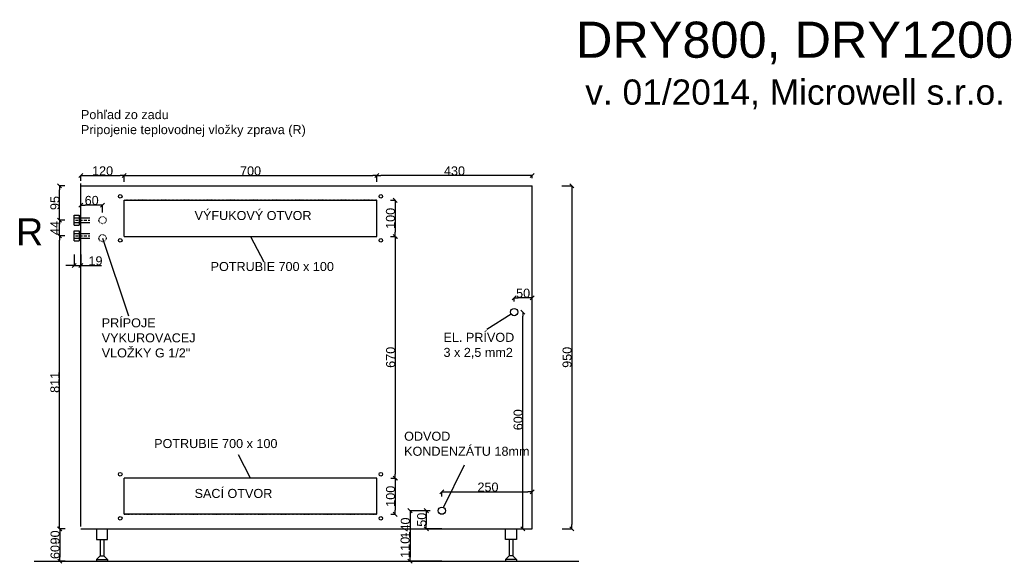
# Model space of a CAD drawing. Extents: x -170 to 4180, y -66 to 2750.
# Tile 5 of 6: x -170 to 2558, y 1244 to 2750. Entities that reach past the tile are written whole.
import ezdxf

# ---------------------------------------------------------------- set-up
doc = ezdxf.new("R2010")
doc.units = 0
doc.header["$MEASUREMENT"] = 0
doc.linetypes.add('Achse', pattern=[11.5, 0, -4, 7.5, 0])
doc.linetypes.add('Hustě  tečkovaná', pattern=[3.75, 1.25, -2.5])
for name, color, linetype in [('Oblouky a kružnice', 7, 'Continuous'), ('Textové bloky', 7, 'Continuous'), ('Čáry', 7, 'Continuous')]:
    doc.layers.add(name, color=color, linetype=linetype)
doc.styles.add('GENERATED_STYLE_1', font='ARIAL.ttf')
doc.styles.add('GENERATED_STYLE_2', font='ARIAL.ttf')
doc.dimstyles.new('Peter', dxfattribs={"dimtxt": 25, "dimasz": 11.4, "dimexe": 0.18, "dimexo": 0, "dimgap": 0.09, "dimtad": 1, "dimdec": 0, "dimlfac": 0.9995, "dimzin": 0, "dimdsep": 46, "dimtxsty": 'GENERATED_STYLE_1', "dimblk": 'ARROWHEAD_6', "dimblk1": 'ARROWHEAD_6', "dimblk2": 'ARROWHEAD_6', "dimcen": 0.09, "dimclrd": 7, "dimclre": 7, "dimclrt": 7, "dimazin": 0, "dimtfac": 1, "dimtdec": 4, "dimtmove": 0, "dimatfit": 0, "dimfxl": 0, "dimtolj": 1, "dimtzin": 0, "dimarcsym": 0})

# ---------------------------------------------------------------- blocks, each defined once
blk = doc.blocks.new('ARROWHEAD_6')
at = {"color": 0, "linetype": 'Continuous'}
for p, q in [((0, 0), (-1, 0)), ((-0.5, -0.5), (0.5, 0.5))]:
    blk.add_line(p, q, dxfattribs=at)
blk = doc.blocks.new('*D54')
at = {"color": 7, "linetype": 'Continuous', "lineweight": -2}
for p, q in [((-44.1, 1340), (-58.8, 1340)), ((-58.7, 1328.6), (-58.7, 1261.4)), ((-44.1, 1250), (-58.8, 1250))]:
    blk.add_line(p, q, dxfattribs=at)
at = {"layer": 'Defpoints', "color": 0}
for p in [(-44.1, 1340), (-58.7, 1250), (-44.1, 1250)]:
    blk.add_point(p, dxfattribs=at)
at = {"color": 7, "lineweight": -2, "xscale": 11.4, "yscale": 11.4, "zscale": 11.4}
for p, rotation in [((-58.7, 1340), 90), ((-58.7, 1250), 270)]:
    blk.add_blockref('ARROWHEAD_6', p, dxfattribs=dict(at, rotation=rotation))
at = {"color": 7, "linetype": 'Continuous', "lineweight": 0, "insert": (-71.5, 1316), "char_height": 25, "attachment_point": 5, "rotation": 90, "style": 'GENERATED_STYLE_1'}
blk.add_mtext('\\A1;90', dxfattribs=at)
blk = doc.blocks.new('*D55')
at = {"color": 7, "linetype": 'Continuous', "lineweight": -2}
for p, q in [((-44.7, 2151.4), (-59.6, 2151.4)), ((-59.4, 1351.4), (-59.4, 2140)), ((-44.1, 1340), (-59.6, 1340))]:
    blk.add_line(p, q, dxfattribs=at)
at = {"layer": 'Defpoints', "color": 0}
for p in [(-59.4, 2151.4), (-44.7, 2151.4), (-44.1, 1340)]:
    blk.add_point(p, dxfattribs=at)
at = {"color": 7, "lineweight": -2, "xscale": 11.4, "yscale": 11.4, "zscale": 11.4}
for p, rotation in [((-59.4, 2151.4), 90), ((-59.4, 1340), 270)]:
    blk.add_blockref('ARROWHEAD_6', p, dxfattribs=dict(at, rotation=rotation))
at = {"color": 7, "linetype": 'Continuous', "lineweight": 0, "insert": (-72.2, 1745.7), "char_height": 25, "attachment_point": 5, "rotation": 90, "style": 'GENERATED_STYLE_1'}
blk.add_mtext('\\A1;811', dxfattribs=at)
blk = doc.blocks.new('*D56')
at = {"color": 7, "linetype": 'Continuous', "lineweight": -2}
for p, q in [((-44.5, 2195), (-59.7, 2195)), ((-59.5, 2162.8), (-59.5, 2183.6)), ((-44.3, 2151.4), (-59.7, 2151.4))]:
    blk.add_line(p, q, dxfattribs=at)
at = {"layer": 'Defpoints', "color": 0}
for p in [(-59.5, 2195), (-44.5, 2195), (-44.3, 2151.4)]:
    blk.add_point(p, dxfattribs=at)
at = {"color": 7, "lineweight": -2, "xscale": 11.4, "yscale": 11.4, "zscale": 11.4}
for p, rotation in [((-59.5, 2195), 90), ((-59.5, 2151.4), 270)]:
    blk.add_blockref('ARROWHEAD_6', p, dxfattribs=dict(at, rotation=rotation))
at = {"color": 7, "linetype": 'Continuous', "lineweight": 0, "insert": (-72.1, 2173.2), "char_height": 25, "attachment_point": 5, "rotation": 90, "style": 'GENERATED_STYLE_1'}
blk.add_mtext('\\A1;44', dxfattribs=at)
blk = doc.blocks.new('*D57')
at = {"color": 7, "linetype": 'Continuous', "lineweight": -2}
for p, q in [((-44.5, 2290), (-59.4, 2290)), ((-59.2, 2206.4), (-59.2, 2278.6)), ((-44.5, 2195), (-59.4, 2195))]:
    blk.add_line(p, q, dxfattribs=at)
at = {"layer": 'Defpoints', "color": 0}
for p in [(-59.2, 2290), (-44.5, 2290), (-44.5, 2195)]:
    blk.add_point(p, dxfattribs=at)
at = {"color": 7, "lineweight": -2, "xscale": 11.4, "yscale": 11.4, "zscale": 11.4}
for p, rotation in [((-59.2, 2290), 90), ((-59.2, 2195), 270)]:
    blk.add_blockref('ARROWHEAD_6', p, dxfattribs=dict(at, rotation=rotation))
at = {"color": 7, "linetype": 'Continuous', "lineweight": 0, "insert": (-72.1, 2242.5), "char_height": 25, "attachment_point": 5, "rotation": 90, "style": 'GENERATED_STYLE_1'}
blk.add_mtext('\\A1;95', dxfattribs=at)
blk = doc.blocks.new('*D58')
at = {"color": 7, "linetype": 'Continuous', "lineweight": -2}
for p, q in [((0, 2195), (0, 2236.9)), ((48.3, 2236.7), (11.4, 2236.7)), ((59.7, 2216), (59.7, 2236.9))]:
    blk.add_line(p, q, dxfattribs=at)
at = {"layer": 'Defpoints', "color": 0}
for p in [(0, 2236.7), (59.7, 2216), (0, 2195)]:
    blk.add_point(p, dxfattribs=at)
at = {"color": 7, "lineweight": -2, "xscale": 11.4, "yscale": 11.4, "zscale": 11.4, "rotation": 180}
blk.add_blockref('ARROWHEAD_6', (0, 2236.7), dxfattribs=at)
at = {"color": 7, "lineweight": -2, "xscale": 11.4, "yscale": 11.4, "zscale": 11.4}
blk.add_blockref('ARROWHEAD_6', (59.7, 2236.7), dxfattribs=at)
at = {"color": 7, "linetype": 'Continuous', "lineweight": 0, "insert": (29.8, 2249.6), "char_height": 25, "attachment_point": 5, "style": 'GENERATED_STYLE_1'}
blk.add_mtext('\\A1;60', dxfattribs=at)
blk = doc.blocks.new('*D59')
at = {"color": 7, "linetype": 'Continuous', "lineweight": -2}
for p, q in [((0, 2304.4), (0, 2318.8)), ((11.4, 2318.6), (108.6, 2318.6)), ((120, 2301.6), (120, 2318.8))]:
    blk.add_line(p, q, dxfattribs=at)
at = {"layer": 'Defpoints', "color": 0}
for p in [(0, 2304.4), (120, 2318.6), (120, 2301.6)]:
    blk.add_point(p, dxfattribs=at)
at = {"color": 7, "lineweight": -2, "xscale": 11.4, "yscale": 11.4, "zscale": 11.4, "rotation": 180}
blk.add_blockref('ARROWHEAD_6', (0, 2318.6), dxfattribs=at)
at = {"color": 7, "lineweight": -2, "xscale": 11.4, "yscale": 11.4, "zscale": 11.4}
blk.add_blockref('ARROWHEAD_6', (120, 2318.6), dxfattribs=at)
at = {"color": 7, "linetype": 'Continuous', "lineweight": 0, "insert": (60, 2331.5), "char_height": 25, "attachment_point": 5, "style": 'GENERATED_STYLE_1'}
blk.add_mtext('\\A1;120', dxfattribs=at)
blk = doc.blocks.new('*D60')
at = {"color": 7, "linetype": 'Continuous', "lineweight": -2}
for p, q in [((120, 2318.6), (120, 2318.8)), ((131.4, 2318.6), (808.6, 2318.6)), ((820, 2301.6), (820, 2318.8))]:
    blk.add_line(p, q, dxfattribs=at)
at = {"layer": 'Defpoints', "color": 0}
for p in [(120, 2318.6), (820, 2318.6), (820, 2301.6)]:
    blk.add_point(p, dxfattribs=at)
at = {"color": 7, "lineweight": -2, "xscale": 11.4, "yscale": 11.4, "zscale": 11.4, "rotation": 180}
blk.add_blockref('ARROWHEAD_6', (120, 2318.6), dxfattribs=at)
at = {"color": 7, "lineweight": -2, "xscale": 11.4, "yscale": 11.4, "zscale": 11.4}
blk.add_blockref('ARROWHEAD_6', (820, 2318.6), dxfattribs=at)
at = {"color": 7, "linetype": 'Continuous', "lineweight": 0, "insert": (470, 2331.4), "char_height": 25, "attachment_point": 5, "style": 'GENERATED_STYLE_1'}
blk.add_mtext('\\A1;700', dxfattribs=at)
blk = doc.blocks.new('*D61')
at = {"color": 7, "linetype": 'Continuous', "lineweight": -2}
for p, q in [((820, 2318.6), (820, 2318.8)), ((1238.6, 2318.6), (831.4, 2318.6)), ((1250, 2311.6), (1250, 2318.8))]:
    blk.add_line(p, q, dxfattribs=at)
at = {"layer": 'Defpoints', "color": 0}
for p in [(820, 2318.6), (820, 2318.6), (1250, 2311.6)]:
    blk.add_point(p, dxfattribs=at)
at = {"color": 7, "lineweight": -2, "xscale": 11.4, "yscale": 11.4, "zscale": 11.4, "rotation": 180}
blk.add_blockref('ARROWHEAD_6', (820, 2318.6), dxfattribs=at)
at = {"color": 7, "lineweight": -2, "xscale": 11.4, "yscale": 11.4, "zscale": 11.4}
blk.add_blockref('ARROWHEAD_6', (1250, 2318.6), dxfattribs=at)
at = {"color": 7, "linetype": 'Continuous', "lineweight": 0, "insert": (1035, 2331.4), "char_height": 25, "attachment_point": 5, "style": 'GENERATED_STYLE_1'}
blk.add_mtext('\\A1;430', dxfattribs=at)
blk = doc.blocks.new('*D62')
at = {"color": 7, "linetype": 'Continuous', "lineweight": -2}
for p, q in [((858.1, 2250), (870.7, 2250)), ((870.6, 2238.6), (870.6, 2161.4)), ((858.1, 2150), (870.7, 2150))]:
    blk.add_line(p, q, dxfattribs=at)
at = {"layer": 'Defpoints', "color": 0}
for p in [(858.1, 2250), (858.1, 2150), (870.6, 2150)]:
    blk.add_point(p, dxfattribs=at)
at = {"color": 7, "lineweight": -2, "xscale": 11.4, "yscale": 11.4, "zscale": 11.4}
for p, rotation in [((870.6, 2250), 90), ((870.6, 2150), 270)]:
    blk.add_blockref('ARROWHEAD_6', p, dxfattribs=dict(at, rotation=rotation))
at = {"color": 7, "linetype": 'Continuous', "lineweight": 0, "insert": (857.7, 2200), "char_height": 25, "attachment_point": 5, "rotation": 90, "style": 'GENERATED_STYLE_1'}
blk.add_mtext('\\A1;100', dxfattribs=at)
blk = doc.blocks.new('*D63')
at = {"color": 7, "linetype": 'Continuous', "lineweight": -2}
for p, q in [((858.3, 2150), (871.1, 2150)), ((871, 2138.6), (871, 1491.4)), ((858.3, 1480), (871.1, 1480))]:
    blk.add_line(p, q, dxfattribs=at)
at = {"layer": 'Defpoints', "color": 0}
for p in [(858.3, 2150), (858.3, 1480), (871, 1480)]:
    blk.add_point(p, dxfattribs=at)
at = {"color": 7, "lineweight": -2, "xscale": 11.4, "yscale": 11.4, "zscale": 11.4}
for p, rotation in [((871, 2150), 90), ((871, 1480), 270)]:
    blk.add_blockref('ARROWHEAD_6', p, dxfattribs=dict(at, rotation=rotation))
at = {"color": 7, "linetype": 'Continuous', "lineweight": 0, "insert": (858.1, 1815), "char_height": 25, "attachment_point": 5, "rotation": 90, "style": 'GENERATED_STYLE_1'}
blk.add_mtext('\\A1;670', dxfattribs=at)
blk = doc.blocks.new('*D64')
at = {"color": 7, "linetype": 'Continuous', "lineweight": -2}
for p, q in [((858.3, 1480), (870.9, 1480)), ((870.7, 1468.6), (870.7, 1391.4)), ((858.2, 1380), (870.9, 1380))]:
    blk.add_line(p, q, dxfattribs=at)
at = {"layer": 'Defpoints', "color": 0}
for p in [(858.3, 1480), (858.2, 1380), (870.7, 1380)]:
    blk.add_point(p, dxfattribs=at)
at = {"color": 7, "lineweight": -2, "xscale": 11.4, "yscale": 11.4, "zscale": 11.4}
for p, rotation in [((870.7, 1480), 90), ((870.7, 1380), 270)]:
    blk.add_blockref('ARROWHEAD_6', p, dxfattribs=dict(at, rotation=rotation))
at = {"color": 7, "linetype": 'Continuous', "lineweight": 0, "insert": (857.9, 1430), "char_height": 25, "attachment_point": 5, "rotation": 90, "style": 'GENERATED_STYLE_1'}
blk.add_mtext('\\A1;100', dxfattribs=at)
blk = doc.blocks.new('*D65')
at = {"color": 7, "linetype": 'Continuous', "lineweight": -2}
for p, q in [((1000, 1429.5), (1000, 1442.6)), ((1011.4, 1442.4), (1238.6, 1442.4)), ((1250, 1390), (1250, 1442.6))]:
    blk.add_line(p, q, dxfattribs=at)
at = {"layer": 'Defpoints', "color": 0}
for p in [(1000, 1429.5), (1250, 1442.4), (1250, 1390)]:
    blk.add_point(p, dxfattribs=at)
at = {"color": 7, "lineweight": -2, "xscale": 11.4, "yscale": 11.4, "zscale": 11.4, "rotation": 180}
blk.add_blockref('ARROWHEAD_6', (1000, 1442.4), dxfattribs=at)
at = {"color": 7, "lineweight": -2, "xscale": 11.4, "yscale": 11.4, "zscale": 11.4}
blk.add_blockref('ARROWHEAD_6', (1250, 1442.4), dxfattribs=at)
at = {"color": 7, "linetype": 'Continuous', "lineweight": 0, "insert": (1127.8, 1455.3), "char_height": 25, "attachment_point": 5, "style": 'GENERATED_STYLE_1'}
blk.add_mtext('\\A1;250', dxfattribs=at)
blk = doc.blocks.new('*D66')
at = {"color": 7, "linetype": 'Continuous', "lineweight": -2}
for p, q in [((967.6, 1390), (956.9, 1390)), ((957, 1378.6), (957, 1351.4)), ((1000, 1340), (956.9, 1340))]:
    blk.add_line(p, q, dxfattribs=at)
at = {"layer": 'Defpoints', "color": 0}
for p in [(967.6, 1390), (957, 1340), (1000, 1340)]:
    blk.add_point(p, dxfattribs=at)
at = {"color": 7, "lineweight": -2, "xscale": 11.4, "yscale": 11.4, "zscale": 11.4}
for p, rotation in [((957, 1390), 90), ((957, 1340), 270)]:
    blk.add_blockref('ARROWHEAD_6', p, dxfattribs=dict(at, rotation=rotation))
at = {"color": 7, "linetype": 'Continuous', "lineweight": 0, "insert": (944.2, 1365), "char_height": 25, "attachment_point": 5, "rotation": 90, "style": 'GENERATED_STYLE_1'}
blk.add_mtext('\\A1;50', dxfattribs=at)
blk = doc.blocks.new('*D67')
at = {"color": 7, "linetype": 'Continuous', "lineweight": -2}
for p, q in [((956.9, 1390), (911.7, 1390)), ((911.8, 1378.6), (911.8, 1261.4)), ((1000, 1250), (911.7, 1250))]:
    blk.add_line(p, q, dxfattribs=at)
at = {"layer": 'Defpoints', "color": 0}
for p in [(956.9, 1390), (911.8, 1250), (1000, 1250)]:
    blk.add_point(p, dxfattribs=at)
at = {"color": 7, "lineweight": -2, "xscale": 11.4, "yscale": 11.4, "zscale": 11.4}
for p, rotation in [((911.8, 1390), 90), ((911.8, 1250), 270)]:
    blk.add_blockref('ARROWHEAD_6', p, dxfattribs=dict(at, rotation=rotation))
at = {"color": 7, "linetype": 'Continuous', "lineweight": 0, "insert": (899, 1342.1), "char_height": 25, "attachment_point": 5, "rotation": 90, "style": 'GENERATED_STYLE_1'}
blk.add_mtext('\\A1;140', dxfattribs=at)
blk = doc.blocks.new('*D69')
at = {"color": 7, "linetype": 'Continuous', "lineweight": -2}
for p, q in [((1224.1, 1940.4), (1224.4, 1940.4)), ((1224.3, 1351.4), (1224.3, 1929)), ((1218.6, 1340), (1224.4, 1340))]:
    blk.add_line(p, q, dxfattribs=at)
at = {"layer": 'Defpoints', "color": 0}
for p in [(1224.1, 1940.4), (1224.3, 1940.4), (1218.6, 1340)]:
    blk.add_point(p, dxfattribs=at)
at = {"color": 7, "lineweight": -2, "xscale": 11.4, "yscale": 11.4, "zscale": 11.4}
for p, rotation in [((1224.3, 1940.4), 90), ((1224.3, 1340), 270)]:
    blk.add_blockref('ARROWHEAD_6', p, dxfattribs=dict(at, rotation=rotation))
at = {"color": 7, "linetype": 'Continuous', "lineweight": 0, "insert": (1211.4, 1642.1), "char_height": 25, "attachment_point": 5, "rotation": 90, "style": 'GENERATED_STYLE_1'}
blk.add_mtext('\\A1;600', dxfattribs=at)
blk = doc.blocks.new('*D70')
at = {"color": 7, "linetype": 'Continuous', "lineweight": -2}
for p, q in [((1200.4, 1970), (1200.4, 1979.9)), ((1238.6, 1979.7), (1211.8, 1979.7)), ((1250, 1938.1), (1250, 1979.9))]:
    blk.add_line(p, q, dxfattribs=at)
at = {"layer": 'Defpoints', "color": 0}
for p in [(1200.4, 1979.7), (1200.4, 1970), (1250, 1938.1)]:
    blk.add_point(p, dxfattribs=at)
at = {"color": 7, "lineweight": -2, "xscale": 11.4, "yscale": 11.4, "zscale": 11.4, "rotation": 180}
blk.add_blockref('ARROWHEAD_6', (1200.4, 1979.7), dxfattribs=at)
at = {"color": 7, "lineweight": -2, "xscale": 11.4, "yscale": 11.4, "zscale": 11.4}
blk.add_blockref('ARROWHEAD_6', (1250, 1979.7), dxfattribs=at)
at = {"color": 7, "linetype": 'Continuous', "lineweight": 0, "insert": (1225.2, 1992.6), "char_height": 25, "attachment_point": 5, "style": 'GENERATED_STYLE_1'}
blk.add_mtext('\\A1;50', dxfattribs=at)
blk = doc.blocks.new('*D72')
at = {"color": 7, "linetype": 'Continuous', "lineweight": -2}
for p, q in [((-19, 2100.3), (-19, 2069.1)), ((0, 2099.8), (0, 2069.1)), ((-19, 2069.3), (-41.8, 2069.3)), ((-19, 2069.3), (0, 2069.3)), ((0, 2069.3), (57.1, 2069.3)), ((0, 2069.3), (22.8, 2069.3))]:
    blk.add_line(p, q, dxfattribs=at)
at = {"layer": 'Defpoints', "color": 0}
for p in [(-19, 2100.3), (0, 2099.8), (0, 2069.3)]:
    blk.add_point(p, dxfattribs=at)
at = {"color": 7, "lineweight": -2, "xscale": 11.4, "yscale": 11.4, "zscale": 11.4}
blk.add_blockref('ARROWHEAD_6', (-19, 2069.3), dxfattribs=at)
at = {"color": 7, "lineweight": -2, "xscale": 11.4, "yscale": 11.4, "zscale": 11.4, "rotation": 180}
blk.add_blockref('ARROWHEAD_6', (0, 2069.3), dxfattribs=at)
at = {"color": 7, "linetype": 'Continuous', "lineweight": 0, "insert": (40.3, 2082.1), "char_height": 25, "attachment_point": 5, "style": 'GENERATED_STYLE_1'}
blk.add_mtext('\\A1;19', dxfattribs=at)
blk = doc.blocks.new('*D74')
at = {"color": 7, "linetype": 'Continuous', "lineweight": -2}
for p, q in [((1332.6, 2290), (1360.2, 2290)), ((1360, 2278.6), (1360, 1351.4)), ((1333.2, 1340), (1360.2, 1340))]:
    blk.add_line(p, q, dxfattribs=at)
at = {"layer": 'Defpoints', "color": 0}
for p in [(1332.6, 2290), (1333.2, 1340), (1360, 1340)]:
    blk.add_point(p, dxfattribs=at)
at = {"color": 7, "lineweight": -2, "xscale": 11.4, "yscale": 11.4, "zscale": 11.4}
for p, rotation in [((1360, 2290), 90), ((1360, 1340), 270)]:
    blk.add_blockref('ARROWHEAD_6', p, dxfattribs=dict(at, rotation=rotation))
at = {"color": 7, "linetype": 'Continuous', "lineweight": 0, "insert": (1347.1, 1815), "char_height": 25, "attachment_point": 5, "rotation": 90, "style": 'GENERATED_STYLE_1'}
blk.add_mtext('\\A1;950', dxfattribs=at)

msp = doc.modelspace()

# ---------------------------------------------------------------- linework, layer by layer
at = {"layer": 'Oblouky a kružnice', "color": 7, "linetype": 'Continuous'}
for centre, radius in [((109, 2261), 5), ((831, 2261), 5), ((109, 2139), 5), ((831, 2139), 5), ((1200.4, 1940.4), 10), ((109, 1491), 5), ((831, 1491), 5), ((1000, 1390), 10), ((109, 1369), 5), ((831, 1369), 5)]:
    msp.add_circle(centre, radius, dxfattribs=at)
at = {"layer": 'Oblouky a kružnice', "color": 7, "linetype": 'Hustě  tečkovaná'}
for centre in [(60, 2195), (60, 2145)]:
    msp.add_circle(centre, 10, dxfattribs=at)
at = {"layer": 'Čáry', "color": 7, "linetype": 'Continuous'}
for p, q in [((0, 1346.5), (0, 2296.5)), ((0, 2290), (1250, 2290)), ((1250, 1340), (1250, 2290)), ((120, 2250), (820, 2250)), ((120, 2150), (120, 2250)), ((820, 2150), (820, 2250)), ((60, 2145), (132, 1930.2)), ((120, 2150), (820, 2150)), ((470, 2150), (506.5, 2080)), ((1125.1, 1893.2), (1192, 1935.1)), ((470, 1480), (436.3, 1544.6)), ((1004.4, 1399), (1062.5, 1517.4)), ((120, 1380), (120, 1480)), ((820, 1480), (120, 1480)), ((120, 1380), (120, 1480)), ((820, 1380), (820, 1480)), ((820, 1380), (120, 1380)), ((0, 1340), (1250, 1340)), ((43.5, 1340), (43.5, 1310)), ((73.5, 1310), (73.5, 1340)), ((1176.5, 1310), (1176.5, 1340)), ((1206.5, 1340), (1206.5, 1310)), ((43.5, 1310), (73.5, 1310)), ((53.5, 1310), (53.5, 1265)), ((63.5, 1310), (63.5, 1265)), ((1206.5, 1310), (1176.5, 1310)), ((1186.5, 1310), (1186.5, 1265)), ((1196.5, 1309.9), (1196.5, 1265)), ((43.5, 1255), (53.5, 1265)), ((43.5, 1255), (43.5, 1250)), ((43.5, 1255), (73.5, 1255)), ((53.5, 1265), (63.5, 1265)), ((73.5, 1255), (63.5, 1265)), ((73.5, 1255), (73.5, 1250)), ((1176.5, 1255), (1186.5, 1265)), ((1206.5, 1255), (1176.5, 1255)), ((1176.5, 1255), (1176.5, 1250)), ((1196.5, 1265), (1186.5, 1265)), ((1206.5, 1255), (1196.5, 1265)), ((1206.5, 1255), (1206.5, 1250)), ((-129.6, 1250), (1379.6, 1250))]:
    msp.add_line(p, q, dxfattribs=at)
at = {"layer": 'Čáry', "color": 7, "linetype": 'Hustě  tečkovaná'}
for p, q in [((820, 2250), (120, 2250)), ((120, 2150), (120, 2250)), ((820, 2150), (820, 2250)), ((120, 2150), (820, 2150)), ((820, 1480), (120, 1480)), ((820, 1380), (820, 1480)), ((120, 1380), (820, 1380))]:
    msp.add_line(p, q, dxfattribs=at)
at = {"layer": 'Čáry', "color": 1, "linetype": 'Continuous'}
for p, q in [((-19.1, 2181.5), (-19.1, 2208.5)), ((-19.1, 2208.5), (-5.1, 2208.5)), ((-19.1, 2201.5), (24.9, 2201.5)), ((-19.1, 2188.5), (24.9, 2188.5)), ((-5.1, 2208.5), (-5.1, 2181.5)), ((-19.1, 2181.5), (-5.1, 2181.5)), ((-19, 2138), (-19, 2165)), ((-19, 2165), (-5, 2165)), ((-19, 2158), (25, 2158)), ((-5, 2165), (-5, 2138)), ((-19, 2145), (25, 2145)), ((-19, 2138), (-5, 2138))]:
    msp.add_line(p, q, dxfattribs=at)
at = {"layer": 'Čáry', "color": 1, "linetype": 'Achse'}
for p, q in [((-19.1, 2195), (24.9, 2195)), ((-19, 2151.5), (25, 2151.5))]:
    msp.add_line(p, q, dxfattribs=at)

# ---------------------------------------------------------------- texts
at = {"linetype": 'Continuous', "lineweight": 0, "char_height": 61.635, "width": 75.503, "attachment_point": 1, "rotation": 90, "style": 'GENERATED_STYLE_2'}
for s, insert in [('{\\H0.405612x;110-}', (885.6, 1259.5)), ('{\\H0.405612x;60-}', (-84.2, 1256.1))]:
    msp.add_mtext(s, dxfattribs=dict(at, insert=insert))
at = {"layer": 'Textové bloky', "color": 7, "style": 'GENERATED_STYLE_1'}
for s, insert, char_height, width, attachment_point in [('{DRY800, DRY1200}', (1977.3, 2685.7), 100, 4322.106, 5), ('{v. 01/2014, Microwell s.r.o.}', (1978.9, 2543.3), 70, 4315.3, 5), ('{Pohľad zo zadu\\PPripojenie teplovodnej vložky zprava (R)}', (0, 2500), 25, 1107.706, 1), ('{\\fArial CE|b0|i0|c238|p34;VÝFUKOVÝ OTVOR}', (314.9, 2220.4), 25, 377.291, 1), ('{\\C1;R}', (-180, 2200), 75, 291.06, 1), ('{\\fArial CE|b0|i0|c238|p34;POTRUBIE 700 x 100}', (359.3, 2079.1), 25, 396.683, 1), ('{\\fArial CE|b0|i0|c238|p34;PRÍPOJE \\PVYKUROVACEJ \\PVLOŽKY G 1/2"}', (57.6, 1923.1), 25, 396.683, 1), ('{\\fArial CE|b0|i0|c238|p34;EL. PRÍVOD\\P3 x 2,5 mm2}', (1004.6, 1882.9), 25, 202.709, 1), ('{\\fArial CE|b0|i0|c238|p34;POTRUBIE 700 x 100}', (202.9, 1588.6), 25, 396.683, 1), ('{\\fArial CE|b0|i0|c238|p34;ODVOD \\PKONDENZÁTU 18mm}', (895.5, 1608.9), 25, 367.829, 1), ('{\\fArial CE|b0|i0|c238|p34;SACÍ OTVOR }', (314.9, 1450.4), 25, 377.291, 1)]:
    msp.add_mtext(s, dxfattribs=dict(at, insert=insert, char_height=char_height, width=width, attachment_point=attachment_point))

# ---------------------------------------------------------------- dimensions: what is measured, and where the dimension line sits
at = {"linetype": 'Continuous', "lineweight": 0}
for base, p1, p2, picture, middle in [((120, 2318.6), (0, 2304.4), (120, 2301.6), '*D59', (60, 2331.5)), ((820, 2318.6), (120, 2318.6), (820, 2301.6), '*D60', (470, 2331.4)), ((820, 2318.6), (1250, 2311.6), (820, 2318.6), '*D61', (1035, 2331.4)), ((0, 2236.7), (59.7, 2216), (0, 2195), '*D58', (29.8, 2249.6)), ((1200.4, 1979.7), (1250, 1938.1), (1200.4, 1970), '*D70', (1225.2, 1992.6))]:
    dim = msp.add_linear_dim(base=base, p1=p1, p2=p2, dimstyle='Peter', dxfattribs=at)
    dim.commit()
    dim.dimension.update_dxf_attribs({"geometry": picture, "text_midpoint": middle})
for base, p1, p2, picture, middle in [((-59.2, 2290), (-44.5, 2195), (-44.5, 2290), '*D57', (-72.1, 2242.5)), ((1360, 1340), (1332.6, 2290), (1333.2, 1340), '*D74', (1347.1, 1815)), ((870.6, 2150), (858.1, 2250), (858.1, 2150), '*D62', (857.7, 2200)), ((-59.5, 2195), (-44.3, 2151.4), (-44.5, 2195), '*D56', (-72.1, 2173.2)), ((-59.4, 2151.4), (-44.1, 1340), (-44.7, 2151.4), '*D55', (-72.2, 1745.7)), ((871, 1480), (858.3, 2150), (858.3, 1480), '*D63', (858.1, 1815)), ((870.7, 1380), (858.3, 1480), (858.2, 1380), '*D64', (857.9, 1430))]:
    dim = msp.add_linear_dim(base=base, p1=p1, p2=p2, angle=90, dimstyle='Peter', dxfattribs=at)
    dim.commit()
    dim.dimension.update_dxf_attribs({"geometry": picture, "text_midpoint": middle})
for base, p1, p2, picture, middle in [((0, 2069.3), (-19, 2100.3), (0, 2099.8), '*D72', (40.3, 2069.3)), ((1250, 1442.4), (1000, 1429.5), (1250, 1390), '*D65', (1127.8, 1442.4))]:
    dim = msp.add_linear_dim(base=base, p1=p1, p2=p2, dimstyle='Peter', dxfattribs=at)
    dim.commit()
    dim.dimension.update_dxf_attribs({"geometry": picture, "text_midpoint": middle, "dimtype": 160})
for base, p1, p2, picture, middle in [((1224.3, 1940.4), (1218.6, 1340), (1224.1, 1940.4), '*D69', (1224.3, 1642.1)), ((911.8, 1250), (956.9, 1390), (1000, 1250), '*D67', (911.8, 1342.1)), ((957, 1340), (967.6, 1390), (1000, 1340), '*D66', (957, 1365)), ((-58.7, 1250), (-44.1, 1340), (-44.1, 1250), '*D54', (-58.7, 1316))]:
    dim = msp.add_linear_dim(base=base, p1=p1, p2=p2, angle=90, dimstyle='Peter', dxfattribs=at)
    dim.commit()
    dim.dimension.update_dxf_attribs({"geometry": picture, "text_midpoint": middle, "dimtype": 160})

doc.saveas('drawing.dxf')
